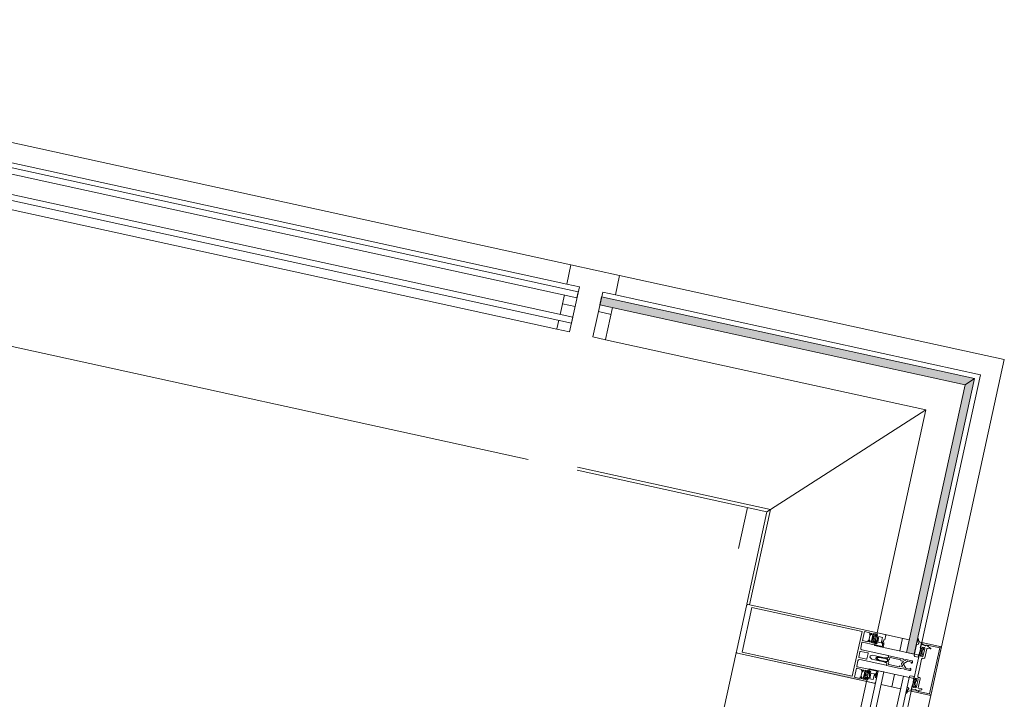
# Model space of a CAD drawing. Header units: metres. Extents: x 233012 to 233264, y 553571 to 554014.
# Tile 243 of 256: x 233205.615 to 233206.603, y 553846.133 to 553846.814. Entities that reach past the tile are written whole.
import ezdxf

# ---------------------------------------------------------------- set-up
doc = ezdxf.new("R2010")
doc.units = ezdxf.units.M
for name, color, linetype, lineweight in [('A-NL$1A_detailuitwerking', 252, 'Continuous', 5), ('A-NL$1B_3D-modellen_algemeen', 252, 'Continuous', 5), ('A-NL23_vloeraanzicht', 252, 'Continuous', 5), ('A-NL30_stijlen_dorpels-pui', 252, 'Continuous', 5), ('A-NL38_vlakvullingen-pui', 252, 'Continuous', 5)]:
    doc.layers.add(name, color=color, linetype=linetype, lineweight=lineweight)

# ---------------------------------------------------------------- blocks, each defined once
blk = doc.blocks.new('NLRS_21_CWP_shadowbox paneel_gen_mie - shadowbox-7376542-01_Situatie')
at = {"layer": 'A-NL38_vlakvullingen-pui'}
h = blk.add_hatch(dxfattribs=at)
h.set_pattern_fill('FP_25', color=256, style=0, pattern_type=2)
h.set_pattern_definition([(330, (7.203, 169.365), (0.5, 0.8660254), []), (210, (7.203, 169.365), (0.5, -0.8660254), [])])
h.paths.add_polyline_path([(-0.1505, 0.041), (0.1785, 0.041), (0.1785, 0.172), (-0.0195, 0.172), (-0.1354, 0.0561)])
blk.add_hatch(color=256, dxfattribs=at).paths.add_polyline_path([(-0.1915, 0), (0.1915, 0), (0.1915, 0.008), (-0.1835, 0.008)])
for p, q in [((-0.0195, 0.172), (-0.1505, 0.041)), ((-0.0165, 0.175), (-0.0195, 0.172)), ((0.1785, 0.172), (-0.0195, 0.172)), ((-0.0195, 0.172), (0.1785, 0.172)), ((0.1785, 0.175), (-0.0165, 0.175)), ((-0.1505, 0.041), (0.1785, 0.041)), ((-0.1835, 0.008), (-0.1915, 0)), ((-0.1915, 0), (0.1915, 0)), ((0.1915, 0.008), (-0.1835, 0.008)), ((0.1915, 0), (0.1915, 0.008))]:
    blk.add_line(p, q, dxfattribs=at)
blk = doc.blocks.new('Rectangular Mullion - NLRS_31_CWM_vliesgevelprofiel bxh 50x200_gen_mie-7324599-01_Situatie')
at = {"layer": 'A-NL30_stijlen_dorpels-pui'}
for p, q in [((233206.60287, 553846.47343), (233206.217, 553846.55787)), ((233206.21272, 553846.53833), (233206.57905, 553846.45817)), ((233206.20293, 553846.49359), (233206.20994, 553846.52563))]:
    blk.add_line(p, q, dxfattribs=at)
blk = doc.blocks.new('NLRS_21_CWP_dubbele beglazing_gen_mie - dubbele beglazing_gen-2812561-01_Situatie')
at = {"layer": 'A-NL38_vlakvullingen-pui'}
for p, q in [((0.588, 0.032), (-0.588, 0.032)), ((-0.588, 0.032), (-0.588, 0.026)), ((0.588, 0.026), (0.588, 0.032)), ((-0.588, 0.026), (0.588, 0.026)), ((0.588, 0.006), (-0.588, 0.006)), ((-0.588, 0.006), (-0.588, 0)), ((-0.588, 0), (0.588, 0)), ((0.588, 0), (0.588, 0.006))]:
    blk.add_line(p, q, dxfattribs=at)
blk = doc.blocks.new('Rectangular Mullion - NLRS_31_CWM_vliesgevelprofiel bxh 50x200_gen_mie-2811811-01_Situatie')
at = {"layer": 'A-NL30_stijlen_dorpels-pui'}
for p, q in [((233199.88975, 553827.93495), (233199.64392, 553826.81154)), ((233200.02066, 553827.90631), (233199.77482, 553826.78289)), ((233200.02085, 553827.90627), (233200.02945, 553827.90439)), ((233200.03531, 553827.9031), (233200.05485, 553827.89883)), ((233200.06559, 553827.89648), (233199.81976, 553826.77306)), ((233199.8393, 553826.76878), (233200.08513, 553827.8922))]:
    blk.add_line(p, q, dxfattribs=at)
blk = doc.blocks.new('NLRS_21_CWP_shadowbox paneel_gen_mie - shadowbox-6790115-01_Situatie')
at = {"layer": 'A-NL38_vlakvullingen-pui'}
blk.add_hatch(color=256, dxfattribs=at).paths.add_polyline_path([(0.1415, 0), (0.1335, 0.008), (-0.1415, 0.008), (-0.1415, 0)])
for p, q in [((-0.0335, 0.175), (-0.1285, 0.175)), ((-0.0305, 0.172), (-0.1285, 0.172)), ((-0.1285, 0.172), (-0.0305, 0.172)), ((-0.0305, 0.172), (-0.0335, 0.175)), ((0.1005, 0.041), (-0.0305, 0.172)), ((-0.1285, 0.041), (0.1005, 0.041)), ((0.1335, 0.008), (-0.1415, 0.008)), ((-0.1415, 0.008), (-0.1415, 0)), ((-0.1415, 0), (0.1415, 0)), ((0.1415, 0), (0.1335, 0.008))]:
    blk.add_line(p, q, dxfattribs=at)
blk = doc.blocks.new('Rectangular Mullion - NLRS_31_CWM_vliesgevelprofiel bxh 50x200_gen_mie-7324600-01_Situatie')
at = {"layer": 'A-NL30_stijlen_dorpels-pui'}
for p, q in [((233206.53981, 553846.18525), (233206.60287, 553846.47343)), ((233206.57905, 553846.45817), (233206.52027, 553846.18953)), ((233206.50757, 553846.19231), (233206.47553, 553846.19932))]:
    blk.add_line(p, q, dxfattribs=at)
blk = doc.blocks.new('Rectangular Mullion - vliesgevelprofiel_gen_bxh200x50-V52-01_Situatie')
at = {"layer": 'A-NL30_stijlen_dorpels-pui'}
blk.add_hatch(color=256, dxfattribs=at).paths.add_polyline_path([(-0.025, 0.0408), (-0.0235, 0.0538), (-0.025, 0.1735)])
at = {"layer": 'A-NL$1A_detailuitwerking'}
for p, q in [((-0.025, 0.1735), (-0.025, 0.0408)), ((0.0235, 0.175), (-0.0235, 0.175)), ((-0.0229, 0.0561), (-0.0229, 0.1692)), ((-0.0229, 0.1692), (0.0229, 0.1692)), ((0.0229, 0.1692), (0.0229, 0.0561)), ((0.025, 0.0408), (0.025, 0.1735)), ((-0.0235, 0.0481), (-0.0235, 0.0538)), ((-0.0235, 0.0538), (-0.0141, 0.0538)), ((0.0229, 0.0561), (-0.0229, 0.0561)), ((-0.0141, 0.0538), (-0.0141, 0.0481)), ((-0.0126, 0.0413), (-0.0126, 0.0533)), ((-0.0121, 0.0538), (-0.0065, 0.0538)), ((-0.005, 0.0523), (-0.005, 0.0253)), ((-0.0032, 0.0459), (-0.0032, 0.0533)), ((-0.0027, 0.0538), (0.0027, 0.0538)), ((0.0032, 0.0533), (0.0032, 0.0459)), ((0.005, 0.0253), (0.005, 0.0523)), ((0.0065, 0.0538), (0.0121, 0.0538)), ((0.0126, 0.0533), (0.0126, 0.0413)), ((0.0141, 0.0481), (0.0141, 0.0538)), ((0.0141, 0.0538), (0.0235, 0.0538)), ((0.0235, 0.0538), (0.0235, 0.0481)), ((-0.025, 0.0408), (-0.0231, 0.0408)), ((-0.02365, 0.0408), (-0.025, 0.0408)), ((-0.025, 0.0408), (-0.025, 0.0329)), ((-0.02295, 0.0401), (-0.02365, 0.0408)), ((-0.0217, 0.0481), (-0.0235, 0.0481)), ((-0.0235, 0.0422), (-0.0235, 0.0449)), ((-0.0235, 0.0449), (-0.0141, 0.0449)), ((-0.0217, 0.0422), (-0.0235, 0.0422)), ((-0.0231, 0.0408), (-0.0217, 0.0422)), ((-0.02191, 0.0408), (-0.02296, 0.0408)), ((-0.02295, 0.04685), (-0.0217, 0.0481)), ((-0.0216, 0.0401), (-0.02295, 0.0401)), ((-0.02278, 0.0402), (-0.02138, 0.04014)), ((-0.02176, 0.04451), (-0.02258, 0.04354)), ((-0.02118, 0.04721), (-0.02224, 0.04615)), ((-0.0212, 0.0417), (-0.0212, 0.0429)), ((-0.0207, 0.0434), (-0.01965, 0.0434)), ((-0.01979, 0.0412), (-0.0207, 0.0412)), ((-0.01713, 0.0475), (-0.02047, 0.0475)), ((-0.01765, 0.044), (-0.01995, 0.044)), ((-0.01918, 0.0427), (-0.01979, 0.0412)), ((-0.01781, 0.0412), (-0.01842, 0.0427)), ((-0.01795, 0.0434), (-0.0169, 0.0434)), ((-0.0169, 0.0412), (-0.01781, 0.0412)), ((-0.01536, 0.04615), (-0.01642, 0.04721)), ((-0.0164, 0.0429), (-0.0164, 0.0417)), ((-0.01615, 0.0402), (-0.0147, 0.0402)), ((-0.0141, 0.0481), (-0.0159, 0.0481)), ((-0.0159, 0.0481), (-0.01465, 0.04685)), ((-0.0141, 0.0422), (-0.0159, 0.0422)), ((-0.0159, 0.0422), (-0.0145, 0.0408)), ((-0.01502, 0.04354), (-0.01585, 0.04452)), ((-0.01464, 0.0389), (-0.01584, 0.0401)), ((-0.0126, 0.0408), (-0.01569, 0.0408)), ((-0.0145, 0.0408), (-0.0131, 0.0408)), ((-0.0141, 0.0449), (-0.0141, 0.0422)), ((-0.0126, 0.0332), (-0.0126, 0.0408)), ((0.0027, 0.0454), (-0.0027, 0.0454)), ((-0.002, 0.04064), (-0.00087, 0.0426)), ((-0.002, 0.0283), (-0.002, 0.04064)), ((0.00087, 0.0426), (0.002, 0.04064)), ((0.002, 0.04064), (0.002, 0.0283)), ((0.01569, 0.0408), (0.0126, 0.0408)), ((0.0126, 0.0408), (0.0126, 0.0332)), ((0.0131, 0.0408), (0.0145, 0.0408)), ((0.0159, 0.0481), (0.0141, 0.0481)), ((0.0141, 0.0422), (0.0141, 0.0449)), ((0.0141, 0.0449), (0.0235, 0.0449)), ((0.0159, 0.0422), (0.0141, 0.0422)), ((0.0145, 0.0408), (0.0159, 0.0422)), ((0.01584, 0.0401), (0.01464, 0.0389)), ((0.01465, 0.04685), (0.0159, 0.0481)), ((0.0147, 0.0402), (0.01615, 0.0402)), ((0.01585, 0.04452), (0.01502, 0.04354)), ((0.01642, 0.04721), (0.01536, 0.04615)), ((0.0164, 0.0417), (0.0164, 0.0429)), ((0.0169, 0.0434), (0.01795, 0.0434)), ((0.01781, 0.0412), (0.0169, 0.0412)), ((0.02047, 0.0475), (0.01713, 0.0475)), ((0.01995, 0.044), (0.01765, 0.044)), ((0.01842, 0.0427), (0.01781, 0.0412)), ((0.01979, 0.0412), (0.01918, 0.0427)), ((0.01965, 0.0434), (0.0207, 0.0434)), ((0.0207, 0.0412), (0.01979, 0.0412)), ((0.02224, 0.04615), (0.02118, 0.04721)), ((0.0212, 0.0429), (0.0212, 0.0417)), ((0.02138, 0.04014), (0.02278, 0.0402)), ((0.02295, 0.0401), (0.0216, 0.0401)), ((0.0235, 0.0481), (0.0217, 0.0481)), ((0.0217, 0.0481), (0.02295, 0.04685)), ((0.0235, 0.0422), (0.0217, 0.0422)), ((0.0217, 0.0422), (0.0231, 0.0408)), ((0.02258, 0.04354), (0.02176, 0.04451)), ((0.02296, 0.0408), (0.02191, 0.0408)), ((0.02365, 0.0408), (0.02295, 0.0401)), ((0.0231, 0.0408), (0.025, 0.0408)), ((0.0235, 0.0449), (0.0235, 0.0422)), ((0.025, 0.0408), (0.02365, 0.0408)), ((0.025, 0.0329), (0.025, 0.0408)), ((-0.025, 0.0329), (-0.02448, 0.032)), ((-0.02448, 0.032), (-0.01972, 0.032)), ((-0.0216, 0.0384), (-0.016, 0.0384)), ((-0.0216, 0.0349), (-0.0216, 0.0384)), ((-0.016, 0.0349), (-0.0216, 0.0349)), ((-0.01972, 0.032), (-0.01894, 0.03336)), ((-0.01567, 0.03312), (-0.01701, 0.03364)), ((-0.01671, 0.03427), (-0.0143, 0.0332)), ((-0.016, 0.0384), (-0.016, 0.0349)), ((-0.01349, 0.0329), (-0.01567, 0.03312)), ((-0.0143, 0.0332), (-0.0126, 0.0332)), ((-0.01371, 0.032), (-0.01292, 0.032)), ((-0.00085, 0.03632), (-0.00187, 0.03455)), ((-0.00133, 0.03379), (-0.00042, 0.03536)), ((0.00043, 0.03534), (0.00133, 0.03379)), ((0.00187, 0.03455), (0.00087, 0.03629)), ((0.0126, 0.0332), (0.0143, 0.0332)), ((0.01292, 0.032), (0.01371, 0.032)), ((0.01567, 0.03312), (0.01349, 0.0329)), ((0.0143, 0.0332), (0.01671, 0.03427)), ((0.01701, 0.03364), (0.01567, 0.03312)), ((0.016, 0.0349), (0.016, 0.0384)), ((0.016, 0.0384), (0.0216, 0.0384)), ((0.0216, 0.0349), (0.016, 0.0349)), ((0.01894, 0.03336), (0.01972, 0.032)), ((0.01972, 0.032), (0.02448, 0.032)), ((0.0216, 0.0384), (0.0216, 0.0349)), ((0.02448, 0.032), (0.025, 0.0329)), ((-0.00342, 0.02479), (-0.005, 0.02479)), ((-0.005, 0.02479), (-0.005, 0.01066)), ((-0.0045, 0.0248), (-0.0035, 0.0248)), ((-0.0035, 0.0119), (-0.0035, 0.02281)), ((-0.003, 0.02331), (-0.00165, 0.02331)), ((-0.0025, 0.02675), (-0.002, 0.0283)), ((-0.0025, 0.0258), (-0.0025, 0.02675)), ((-0.00165, 0.02331), (-0.00048, 0.02398)), ((0.0005, 0.02397), (0.00165, 0.02331)), ((0.00165, 0.02331), (0.003, 0.02331)), ((0.002, 0.0283), (0.0025, 0.02675)), ((0.0025, 0.02675), (0.0025, 0.0258)), ((0.005, 0.02479), (0.00342, 0.02479)), ((0.0035, 0.0248), (0.0045, 0.0248)), ((0.0035, 0.02281), (0.0035, 0.0119)), ((0.005, 0.01066), (0.005, 0.02479)), ((-0.0026, 0.0119), (-0.0035, 0.0119)), ((-0.0026, 0.00962), (-0.0026, 0.0119)), ((-0.00106, 0.00994), (-0.00175, 0.00925)), ((0.00175, 0.00925), (0.00106, 0.00994)), ((0.0035, 0.0119), (0.0026, 0.0119)), ((0.0026, 0.0119), (0.0026, 0.00962)), ((-0.02168, 0), (-0.02273, -0.00181)), ((-0.01051, 0), (-0.02168, 0)), ((-0.0099, -0.00106), (-0.01051, 0)), ((-0.00372, 0.00747), (-0.005, 0.00688)), ((-0.005, 0.00688), (-0.005, 0.0011)), ((-0.00481, 0.00982), (-0.00372, 0.00747)), ((-0.0037, 0.0011), (-0.0037, 0.00475)), ((-0.00265, 0.0011), (-0.0037, 0.0011)), ((-0.00341, 0.00546), (-0.00071, 0.00816)), ((0.00071, 0.00816), (0.00341, 0.00546)), ((0.0037, 0.0011), (0.00265, 0.0011)), ((0.0037, 0.00475), (0.0037, 0.0011)), ((0.00372, 0.00747), (0.00481, 0.00982)), ((0.005, 0.00688), (0.00372, 0.00747)), ((0.005, 0.0011), (0.005, 0.00688)), ((0.01051, 0), (0.0099, -0.00106)), ((0.02168, 0), (0.01051, 0)), ((0.02273, -0.00181), (0.02168, 0)), ((-0.0239, -0.005), (-0.025, -0.005)), ((-0.025, -0.005), (-0.025, -0.0235)), ((-0.02494, -0.00266), (-0.02485, -0.0045)), ((-0.02485, -0.0045), (-0.01932, -0.0045)), ((-0.02273, -0.00858), (-0.0239, -0.005)), ((-0.0203, -0.005), (-0.0235, -0.005)), ((-0.0235, -0.005), (-0.0225, -0.00875)), ((-0.0207, -0.008), (-0.0207, -0.0064)), ((-0.0207, -0.0064), (-0.0195, -0.0064)), ((-0.0195, -0.00548), (-0.0203, -0.005)), ((-0.01935, -0.00621), (-0.01994, -0.0068)), ((-0.01994, -0.0068), (-0.0194, -0.00764)), ((-0.0113, -0.009), (-0.0197, -0.009)), ((-0.0195, -0.0064), (-0.0195, -0.00548)), ((-0.0185, -0.0064), (-0.0185, -0.0048)), ((-0.0185, -0.0048), (-0.0172, -0.0048)), ((-0.01628, -0.0064), (-0.0185, -0.0064)), ((-0.01798, -0.00712), (-0.01422, -0.00712)), ((-0.0172, -0.0048), (-0.01628, -0.0064)), ((-0.01592, -0.0064), (-0.015, -0.0048)), ((-0.0137, -0.0064), (-0.01592, -0.0064)), ((-0.015, -0.0048), (-0.0137, -0.0048)), ((-0.0137, -0.0048), (-0.0137, -0.0064)), ((-0.01288, -0.0045), (-0.0099, -0.0045)), ((-0.01226, -0.0068), (-0.01285, -0.00621)), ((-0.0128, -0.00764), (-0.01226, -0.0068)), ((-0.0117, -0.005), (-0.0125, -0.00548)), ((-0.0125, -0.00548), (-0.0125, -0.0064)), ((-0.0125, -0.0064), (-0.0113, -0.0064)), ((0, -0.005), (-0.0117, -0.005)), ((-0.0113, -0.0064), (-0.0113, -0.009)), ((-0.0099, -0.0045), (-0.0099, -0.00106)), ((-0.0098, -0.01), (-0.0098, -0.00915)), ((-0.0088, -0.00815), (0, -0.00815)), ((0.0117, -0.005), (0, -0.005)), ((0, -0.00815), (0.0088, -0.00815)), ((0.0098, -0.00915), (0.0098, -0.01)), ((0.0099, -0.00106), (0.0099, -0.0045)), ((0.0099, -0.0045), (0.01288, -0.0045)), ((0.0113, -0.009), (0.0113, -0.0064)), ((0.0113, -0.0064), (0.0125, -0.0064)), ((0.0197, -0.009), (0.0113, -0.009)), ((0.0125, -0.00548), (0.0117, -0.005)), ((0.01285, -0.00621), (0.01226, -0.0068)), ((0.01226, -0.0068), (0.0128, -0.00764)), ((0.0125, -0.0064), (0.0125, -0.00548)), ((0.0137, -0.0064), (0.0137, -0.0048)), ((0.0137, -0.0048), (0.015, -0.0048)), ((0.01592, -0.0064), (0.0137, -0.0064)), ((0.01422, -0.00712), (0.01798, -0.00712)), ((0.015, -0.0048), (0.01592, -0.0064)), ((0.01628, -0.0064), (0.0172, -0.0048)), ((0.0185, -0.0064), (0.01628, -0.0064)), ((0.0172, -0.0048), (0.0185, -0.0048)), ((0.0185, -0.0048), (0.0185, -0.0064)), ((0.01932, -0.0045), (0.02485, -0.0045)), ((0.01994, -0.0068), (0.01935, -0.00621)), ((0.0194, -0.00764), (0.01994, -0.0068)), ((0.0203, -0.005), (0.0195, -0.00548)), ((0.0195, -0.00548), (0.0195, -0.0064)), ((0.0195, -0.0064), (0.0207, -0.0064)), ((0.0235, -0.005), (0.0203, -0.005)), ((0.0207, -0.0064), (0.0207, -0.008)), ((0.0225, -0.00875), (0.0235, -0.005)), ((0.0239, -0.005), (0.02273, -0.00858)), ((0.025, -0.005), (0.0239, -0.005)), ((0.02485, -0.0045), (0.02494, -0.00266)), ((0.025, -0.0235), (0.025, -0.005)), ((-0.0237, -0.01224), (-0.0234, -0.01106)), ((-0.0237, -0.0235), (-0.0237, -0.01224)), ((-0.0205, -0.0144), (-0.0205, -0.0115)), ((-0.02, -0.011), (-0.0108, -0.011)), ((0.0108, -0.011), (0.02, -0.011)), ((0.0205, -0.0115), (0.0205, -0.0144)), ((0.0234, -0.01106), (0.0237, -0.01224)), ((0.0237, -0.01224), (0.0237, -0.0235)), ((0.0237, -0.0235), (-0.0237, -0.0235)), ((-0.0235, -0.025), (0.0235, -0.025))]:
    blk.add_line(p, q, dxfattribs=at)
for centre, radius, start, end in [((0.04794, 0.03017), 0.0494, 175.79774, 184.73505), ((-0.04794, 0.03017), 0.0494, 355.26495, 4.20226), ((-0.04794, 0.03017), 0.05, 1.4173, 5.03041), ((-0.04048, -0.0208), 0.02, 18.17999, 31.31189)]:
    blk.add_arc(centre, radius, start, end, dxfattribs=at)
for centre, major_axis, start_param, end_param in [((-0.0235, 0.1735), (0, 0.0015), 0, 1.570797), ((0.0235, 0.1735), (-0.00134, 0.00068), 3.610616, 5.181413), ((-0.0121, 0.0533), (0.000438, 0.000241), 1.068763, 2.639559), ((-0.0065, 0.0523), (0.00106, 0.00106), 5.497787, 7.068583), ((-0.0027, 0.0533), (0.000417, 0.000275), 0.987844, 2.55864), ((0.0027, 0.0533), (0.000479, 0.000145), 5.989184, 7.55998), ((0.0065, 0.0523), (0.00145, 0.00038), 1.314602, 2.885398), ((0.0121, 0.0533), (0.0005, 0.000018), 6.247532, 7.818328), ((-0.02259, 0.0465), (0.00015, 0.000477), 1.089743, 4.231336), ((-0.02277, 0.04053), (-0.000272, 0.000187), 5.926495, 8.415104), ((-0.02181, 0.04343), (-0.00042, 0.000656), 0.855684, 2.323661), ((-0.01896, 0.04189), (-0.0029, 0.00121), 0.143822, 0.749382), ((-0.02115, 0.044), (0.00074, 0.000305), 0.481671, 2.052467), ((-0.01872, 0.04337), (-0.00275, 0.00338), 1.737235, 3.180711), ((-0.0188, 0.04371), (0.00421, 0.00128), 3.790712, 5.063531), ((-0.0207, 0.0429), (0.000191, 0.000462), 0.392699, 1.963495), ((-0.0207, 0.0417), (0, 0.0005), 1.570796, 3.141593), ((-0.02047, 0.0465), (-0.000747, 0.000665), 5.439233, 6.224631), ((-0.01976, 0.0449), (0.000871, 0.000312), 3.119136, 4.159926), ((-0.01965, 0.04289), (0.00029, 0.000418), 4.931333, 6.889198), ((-0.01795, 0.04289), (0, 0.000509), 0, 1.957866), ((-0.01784, 0.0449), (0.000078, 0.000922), 3.434707, 4.475497), ((-0.01713, 0.0465), (0.000949, 0.000316), 0.463648, 1.249046), ((-0.01645, 0.044), (-0.000794, 0.000098), 3.979138, 5.533029), ((-0.0169, 0.0429), (0.000178, 0.000467), 5.07571, 6.646506), ((-0.0169, 0.0417), (0.000224, 0.000447), 3.60524, 5.176037), ((-0.01864, 0.04189), (-0.00309, 0.00055), 2.965091, 3.571207), ((-0.01579, 0.04343), (-0.000096, 0.000774), 3.265663, 4.733634), ((-0.01501, 0.0465), (0.000009, 0.0005), 2.374704, 5.516297), ((-0.0147, 0.03955), (0.000532, 0.000373), 4.187828, 7.242969), ((-0.0131, 0.0413), (0.000491, 0.000095), 4.522136, 6.092932), ((-0.0027, 0.0459), (-0.000101, 0.00049), 1.36835, 2.939147), ((0, 0.0421), (-0.001, 0.00003), 3.695167, 5.789562), ((0.0027, 0.0459), (0.000069, 0.000495), 3.280743, 4.851539), ((0.0131, 0.0413), (0.000045, 0.000498), 1.660723, 3.231519), ((0.0147, 0.03955), (0.000479, 0.000439), 0.828624, 3.883765), ((0.01501, 0.0465), (-0.00008, 0.000494), 0.624523, 3.766116), ((0.01579, 0.04343), (-0.000361, 0.000691), 0.944564, 2.412535), ((0.01864, 0.04189), (-0.00309, 0.00057), 6.211958, 6.818073), ((0.01872, 0.04337), (0.00408, 0.00154), 3.629782, 5.073258), ((0.01645, 0.044), (-0.0008, 0.000022), 4.041581, 5.595472), ((0.0188, 0.04371), (-0.00406, 0.00169), 1.318109, 2.590928), ((0.0169, 0.0429), (-0.000077, 0.000494), 6.128334, 7.69913), ((0.0169, 0.0417), (0.000224, 0.000447), 2.034444, 3.60524), ((0.01713, 0.0465), (0.000973, 0.00023), 1.338972, 2.124371), ((0.01784, 0.0449), (0.000925, 0.000023), 3.437778, 4.478568), ((0.01795, 0.04289), (0.000463, 0.00021), 5.470133, 7.427998), ((0.01965, 0.04289), (0.000384, 0.000334), 0.854261, 2.812127), ((0.01976, 0.0449), (-0.000787, 0.000486), 2.332935, 3.373724), ((0.02047, 0.0465), (-0.00099, 0.000139), 4.066141, 4.851539), ((0.02115, 0.044), (-0.000777, 0.000191), 4.080745, 5.651541), ((0.0207, 0.0429), (-0.000236, 0.000441), 4.220992, 5.791788), ((0.0207, 0.0417), (-0.000199, 0.000459), 2.73277, 4.303566), ((0.01896, 0.04189), (-0.00313, 0.00029), 2.882626, 3.488186), ((0.02181, 0.04343), (-0.000764, 0.000153), 2.016696, 3.484673), ((0.02259, 0.0465), (-0.000218, 0.00045), 1.904941, 5.046534), ((0.02277, 0.04053), (0.000011, 0.00033), 3.214304, 5.702913), ((-0.01371, 0.0427), (-0.00373, 0.01003), 2.275457, 2.785703), ((-0.01685, 0.03395), (0.000208, 0.000281), 0.218792, 3.289317), ((-0.01344, 0.0323), (0.000476, 0.000365), 5.105496, 7.288456), ((0.04794, 0.03017), (0.02632, 0.04251), 2.037369, 2.10043), ((0, 0.03579), (-0.000551, 0.000835), 4.652438, 6.72012), ((0, 0.03509), (0.000492, 0.000091), 0.340637, 2.397257), ((0.01344, 0.0323), (-0.000526, 0.000289), 5.127272, 7.310232), ((0.01371, 0.0427), (0.00589, 0.00893), 3.724545, 4.234792), ((0.01685, 0.03395), (0.000051, 0.000346), 3.778279, 6.848805), ((-0.0045, 0.0253), (-0.000073, 0.000495), 1.425068, 2.995864), ((-0.0035, 0.0258), (-0.000759, 0.000651), 2.27987, 3.850666), ((-0.003, 0.02281), (0.000094, 0.000491), 0.190253, 1.761049), ((-0.00342, 0.02629), (0.00085, 0.00123), 3.746317, 5.392409), ((0, 0.02609), (-0.000916, 0.000916), 0.784951, 2.35613), ((0, 0.0231), (0.00026, 0.000968), 6.024039, 7.050589), ((0, 0.02609), (0.000916, 0.000916), 3.926865, 5.498043), ((0.00342, 0.02629), (0.00106, 0.00106), 2.280898, 3.926991), ((0.0035, 0.0258), (0.000894, 0.000447), 2.677945, 4.248741), ((0.003, 0.02281), (0.000094, 0.000491), 4.902642, 6.473438), ((0.0045, 0.0253), (0.000491, 0.000095), 4.522136, 6.092932), ((-0.003, 0.01066), (-0.00168, 0.00109), 0.576286, 1.012179), ((0, 0.00888), (-0.00064, 0.00136), 5.844841, 6.63087), ((0, 0.00888), (0.00106, 0.00106), 0, 0.786029), ((0.003, 0.01066), (0.00136, 0.00146), 5.026291, 5.462185), ((-0.004, 0.0011), (-0.000851, 0.000526), 0.553574, 2.300346), ((-0.00365, 0.0011), (-0.000689, 0.000725), 2.206027, 3.952898), ((-0.0027, 0.00475), (0.000973, 0.00023), 2.124361, 2.909769), ((-0.0021, 0.0096), (-0.000133, 0.000482), 1.269335, 3.656781), ((0, 0.00745), (-0.000995, 0.000098), 4.810157, 5.59648), ((0, 0.00745), (-0.0009, 0.000435), 4.377786, 5.16411), ((0.0021, 0.0096), (0.000017, 0.0005), 2.390403, 4.777849), ((0.00365, 0.0011), (0.000954, 0.000301), 2.836182, 4.583053), ((0.0027, 0.00475), (-0.000433, 0.000901), 4.264357, 5.049764), ((0.004, 0.0011), (-0.000238, 0.000971), 2.725757, 4.472529), ((-0.0275, -0.00055), (-0.000179, 0.000356), 5.816041, 8.699377), ((-0.0289, -0.00585), (0.0019, 0.00472), 5.774591, 6.407606), ((-0.02788, -0.0064), (-0.0034, 0.00526), 4.937872, 5.648125), ((-0.02131, -0.01064), (-0.00021, 0.00212), 0.853429, 1.671043), ((-0.02316, -0.00156), (-0.00002, 0.0005), 2.315222, 4.147817), ((-0.02288, -0.01009), (-0.000186, 0.000572), 6.098445, 8.08587), ((-0.0234, -0.0088), (0.000392, 0.00058), 4.259893, 5.620941), ((-0.02306, -0.00891), (-0.000567, 0.000163), 2.039914, 3.694817), ((-0.0197, -0.008), (-0.000984, 0.000175), 0.176495, 1.747291), ((-0.01363, -0.00548), (-0.00565, 0.00119), 0.037592, 0.33537), ((-0.01878, -0.00712), (0.000752, 0.000274), 3.490658, 5.934119), ((-0.01342, -0.00712), (-0.000545, 0.000585), 0.821052, 3.264513), ((-0.01857, -0.00548), (-0.0054, 0.00202), 3.371602, 3.66938), ((-0.0088, -0.00915), (0.00016, 0.000986), 0.160875, 1.731672), ((0.0088, -0.00915), (0.000994, 0.000098), 6.184488, 7.755284), ((0.01857, -0.00548), (0.00385, 0.0043), 2.132148, 2.429925), ((0.01342, -0.00712), (-0.000725, 0.000338), 1.134464, 3.577925), ((0.01878, -0.00712), (-0.000545, 0.000585), 0.821052, 3.264513), ((0.01363, -0.00548), (-0.00521, 0.00247), 3.45679, 3.754568), ((0.0197, -0.008), (-0.000792, 0.000609), 2.225893, 3.79669), ((0.02306, -0.00891), (0.000351, 0.000474), 1.933959, 3.588861), ((0.0234, -0.0088), (-0.000694, 0.000089), 6.096728, 7.458055), ((0.02316, -0.00156), (0.000115, 0.000487), 2.326219, 4.158815), ((0.02288, -0.01009), (-0.000427, 0.000424), 3.377916, 5.36534), ((0.02131, -0.01064), (0.00163, 0.00137), 5.381461, 6.199018), ((0.02788, -0.0064), (0.006, 0.00179), 1.341626, 2.05188), ((0.0289, -0.00585), (0.00507, 0.00044), 1.742832, 2.375847), ((0.0275, -0.00055), (-0.000114, 0.000382), 3.109846, 5.993182), ((-0.021, -0.0144), (0.000426, 0.000262), 2.907544, 5.731836), ((-0.02, -0.0115), (-0.000109, 0.000487), 6.059964, 7.63516), ((-0.0108, -0.01), (0.00099, 0.000135), 4.576916, 6.147712), ((0.0108, -0.01), (0.000828, 0.00056), 2.546448, 4.117244), ((0.02, -0.0115), (0.00025, 0.000432), 5.234915, 6.81011), ((0.021, -0.0144), (0.000465, 0.000184), 2.765017, 5.589309), ((0.04048, -0.0208), (0.00789, 0.01838), 1.429922, 1.659117), ((-0.0235, -0.0235), (-0.0013, 0.00074), 0.515188, 2.085985), ((0.0235, -0.0235), (-0.00046, 0.00143), 2.831899, 4.400972)]:
    blk.add_ellipse(centre, major_axis=major_axis, ratio=1, start_param=start_param, end_param=end_param, dxfattribs=at)
blk = doc.blocks.new('Rectangular Mullion - NLRS_31_CWM_vliesgevelprofiel bxh 50x200_gen_mie-V61-01_Situatie')
at = {"layer": 'A-NL30_stijlen_dorpels-pui'}
for p, q in [((-0.025, 0.025), (0.025, 0.025)), ((-0.025, 0.005), (-0.025, 0.025)), ((0.025, 0.025), (0.025, 0.005)), ((-0.012, 0.005), (-0.025, 0.005)), ((-0.012, -0.041), (-0.012, 0.005)), ((0.025, 0.005), (0.012, 0.005)), ((0.012, 0.005), (0.012, -0.041)), ((-0.025, -0.041), (-0.012, -0.041)), ((0.012, -0.041), (0.025, -0.041))]:
    blk.add_line(p, q, dxfattribs=at)
blk = doc.blocks.new('Rectangular Mullion - NLRS_31_CWM_vliesgevelprofiel bxh 50x200_gen_mie-6786619-01_Situatie')
at = {"layer": 'A-NL30_stijlen_dorpels-pui'}
for p, q in [((233206.16815, 553846.56856), (233205.04474, 553846.81439)), ((233205.04046, 553846.79485), (233206.16388, 553846.54902)), ((233205.03063, 553846.74992), (233206.15405, 553846.50408)), ((233205.00198, 553846.61902), (233206.1254, 553846.37318)), ((233206.16153, 553846.53828), (233206.15725, 553846.51874)), ((233206.15597, 553846.51288), (233206.15409, 553846.50428))]:
    blk.add_line(p, q, dxfattribs=at)
blk = doc.blocks.new('Rectangular Mullion - NLRS_31_CWM_vliesgevelprofiel bxh 50x200_gen_mie-7364573-01_Situatie')
at = {"layer": 'A-NL30_stijlen_dorpels-pui'}
for p, q in [((-0.025, 0.025), (0.025, 0.025)), ((-0.025, 0.005), (-0.025, 0.025)), ((0.025, 0.025), (0.025, 0.005)), ((-0.012, 0.005), (-0.025, 0.005)), ((-0.012, -0.041), (-0.012, 0.005)), ((0.025, 0.005), (0.012, 0.005)), ((0.012, 0.005), (0.012, -0.041)), ((-0.025, -0.041), (-0.012, -0.041)), ((0.012, -0.041), (0.025, -0.041))]:
    blk.add_line(p, q, dxfattribs=at)
blk = doc.blocks.new('NLRS_41_GM_WPB_geisoleerde kantplank_gen_mie - d_175-6804785-01_Situatie')
at = {"layer": 'A-NL$1B_3D-modellen_algemeen'}
for p, q in [((7.628, 0.015), (7.615, 0.015)), ((7.665, 0.015), (7.652, 0.015))]:
    blk.add_line(p, q, dxfattribs=at)
blk = doc.blocks.new('NLRS_41_GM_WPB_geisoleerde kantplank_gen_mie - d_175-6804786-01_Situatie')
at = {"layer": 'A-NL$1B_3D-modellen_algemeen'}
for p, q in [((-3.217, 0.015), (-3.23, 0.015)), ((-3.18, 0.015), (-3.193, 0.015))]:
    blk.add_line(p, q, dxfattribs=at)

msp = doc.modelspace()

# ---------------------------------------------------------------- linework, layer by layer
at = {"layer": 'A-NL23_vloeraanzicht'}
msp.add_line((233206.33622, 553846.28405), (233206.3452, 553846.32508), dxfattribs=at)

# ---------------------------------------------------------------- block references
at = {"layer": 'A-NL$1B_3D-modellen_algemeen'}
for name, p, rotation in [('NLRS_41_GM_WPB_geisoleerde kantplank_gen_mie - d_175-6804786-01_Situatie', (233203.05632, 553847.22392), 167.6567290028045), ('NLRS_41_GM_WPB_geisoleerde kantplank_gen_mie - d_175-6804785-01_Situatie', (233204.87685, 553838.70278), 77.65672900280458)]:
    msp.add_blockref(name, p, dxfattribs=dict(at, rotation=rotation))
at = {"layer": 'A-NL30_stijlen_dorpels-pui'}
for name, p in [('Rectangular Mullion - NLRS_31_CWM_vliesgevelprofiel bxh 50x200_gen_mie-6786619-01_Situatie', (0, 0)), ('Rectangular Mullion - NLRS_31_CWM_vliesgevelprofiel bxh 50x200_gen_mie-7324599-01_Situatie', (0, 0)), ('Rectangular Mullion - NLRS_31_CWM_vliesgevelprofiel bxh 50x200_gen_mie-7324600-01_Situatie', (0, 0)), ('Rectangular Mullion - NLRS_31_CWM_vliesgevelprofiel bxh 50x200_gen_mie-2811811-01_Situatie', (6.44399, 18.24421))]:
    msp.add_blockref(name, p, dxfattribs=at)
at = {"layer": 'A-NL30_stijlen_dorpels-pui', "extrusion": (0, 0, -1)}
for name, p, rotation in [('Rectangular Mullion - NLRS_31_CWM_vliesgevelprofiel bxh 50x200_gen_mie-7364573-01_Situatie', (-233206.18723, 553846.53879), 12.3432709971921), ('Rectangular Mullion - NLRS_31_CWM_vliesgevelprofiel bxh 50x200_gen_mie-V61-01_Situatie', (-233206.51004, 553846.16617), 102.3432709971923)]:
    msp.add_blockref(name, p, dxfattribs=dict(at, rotation=rotation))
at = {"layer": 'A-NL30_stijlen_dorpels-pui', "rotation": 77.65672900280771}
msp.add_blockref('Rectangular Mullion - vliesgevelprofiel_gen_bxh200x50-V52-01_Situatie', (233206.51004, 553846.16617), dxfattribs=at)
at = {"layer": 'A-NL38_vlakvullingen-pui'}
for name, p, rotation in [('NLRS_21_CWP_dubbele beglazing_gen_mie - dubbele beglazing_gen-2812561-01_Situatie', (233205.6011, 553846.66705), 167.6567290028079), ('NLRS_21_CWP_shadowbox paneel_gen_mie - shadowbox-7376542-01_Situatie', (233206.38603, 553846.49529), 167.6567290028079), ('NLRS_21_CWP_shadowbox paneel_gen_mie - shadowbox-6790115-01_Situatie', (233206.54285, 553846.31612), 77.65672900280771), ('NLRS_21_CWP_dubbele beglazing_gen_mie - dubbele beglazing_gen-2812561-01_Situatie', (233206.38178, 553845.58004), 77.65672900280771)]:
    msp.add_blockref(name, p, dxfattribs=dict(at, rotation=rotation))

doc.saveas('drawing.dxf')
